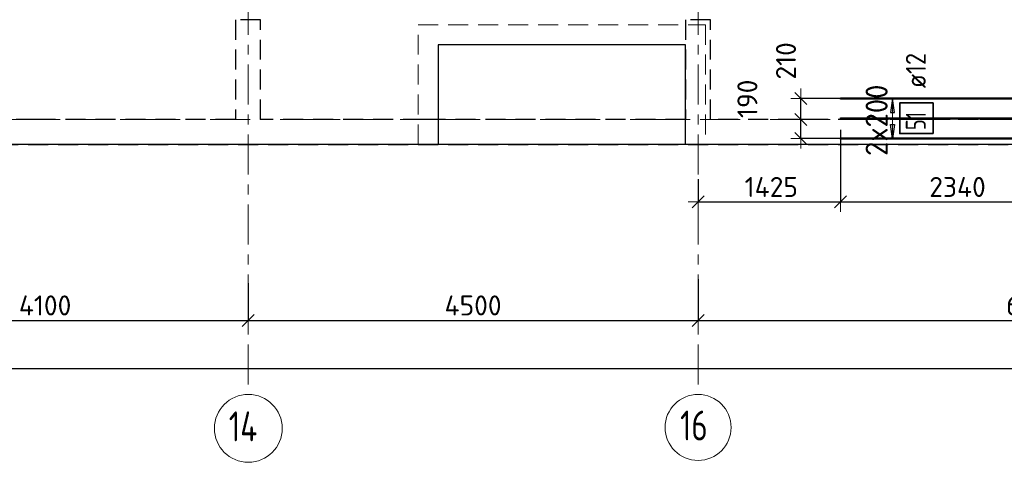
# Model space of a CAD drawing. Header units: metres. Extents: x -38 to 100, y -15 to 19.
# Tile 23 of 63: x 34.67 to 44.51, y -3.43 to 1. Entities that reach past the tile are written whole.
import ezdxf

# ---------------------------------------------------------------- set-up
doc = ezdxf.new("R2010")
doc.units = ezdxf.units.M
doc.header["$PDMODE"] = 65
for name, pattern in [('______11', [0.5, 0.4, -0.05, 0, -0.05]), ('______2', [0.27, 0.2, -0.07]), ('______5', [1.1, 0.8, -0.1, 0.1, -0.1])]:
    doc.linetypes.add(name, pattern=pattern)
for name, color, linetype, lineweight in [('XR$2$Осевая линия (1)', 7, '______5', 13), ('XR$2$Размерная линия (1)', 7, 'Continuous', 13), ('XR$3$Перекрытие (1)', 7, 'Continuous', 35), ('XR$3$Перекрытие (2)', 7, 'Continuous', 35), ('XR$3$Размерная линия (1)', 7, 'Continuous', 13), ('XR$5$Стена (1)', 7, 'Continuous', 35)]:
    doc.layers.add(name, color=color, linetype=linetype, lineweight=lineweight)
doc.layers.add('XR$3$Арм.стержн.Доп. Арм верхн.зоны Х', color=7, linetype='Continuous', lineweight=35, true_color=0x8c8cff)
doc.styles.add('ISOCPEUR', font='txt')
doc.dimstyles.new('DIMSTYLE_3', dxfattribs={"dimtxt": 0.2, "dimasz": 0.2, "dimexe": 0, "dimexo": 0, "dimgap": 0.1, "dimtad": 2, "dimdec": 0, "dimlfac": 1000, "dimrnd": 5, "dimzin": 12, "dimdsep": 46, "dimtxsty": 'ISOCPEUR', "dimblk1": 'ALL_ML_STRICH', "dimblk2": 'ALL_ML_STRICH', "dimsah": 1, "dimcen": 0, "dimclrd": 7, "dimclre": 256, "dimclrt": 7, "dimadec": 0, "dimazin": 0, "dimtfac": 1, "dimtdec": 0, "dimtix": 1, "dimtmove": 2, "dimatfit": 3, "dimfxl": 0, "dimtzin": 0, "dimlwd": 0, "dimlwe": -3, "dimarcsym": 0})
doc.dimstyles.new('DIMSTYLE_6', dxfattribs={"dimtxt": 0.2, "dimasz": 0.2, "dimexe": 0, "dimexo": 0, "dimgap": 0.1, "dimtad": 2, "dimdec": 0, "dimlfac": 1000, "dimrnd": 5, "dimzin": 12, "dimdsep": 46, "dimtxsty": 'ISOCPEUR', "dimblk1": 'ALL_ML_STRICH', "dimblk2": 'ALL_ML_STRICH', "dimsah": 1, "dimcen": 0, "dimclrd": 7, "dimclre": 256, "dimclrt": 7, "dimadec": 0, "dimazin": 0, "dimtfac": 1, "dimtdec": 0, "dimtix": 1, "dimtmove": 2, "dimatfit": 3, "dimfxl": 0, "dimtvp": 1.2, "dimtzin": 0, "dimlwd": 0, "dimlwe": -3, "dimarcsym": 0})

# ---------------------------------------------------------------- blocks, each defined once
blk = doc.blocks.new('ALL_ML_STRICH')
at = {"color": 0, "linetype": 'ByBlock', "lineweight": -2}
for p, q in [((0, -0.5), (0, 0.5)), ((-1, 0), (0.5, 0)), ((-0.3, -0.3), (0.3, 0.3))]:
    blk.add_line(p, q, dxfattribs=at)
blk = doc.blocks.new('*D13')
at = {"layer": 'DEFPOINTS', "color": 7, "linetype": 'Continuous', "lineweight": 13, "transparency": 33554687}
for p in [(36.95, -1.6172), (32.85, -1.9582), (32.85, -2.009)]:
    blk.add_point(p, dxfattribs=at)
at = {"layer": 'XR$2$Размерная линия (1)', "color": 9, "linetype": 'Continuous', "lineweight": -2, "true_color": 0xc7c7c7, "transparency": 33554687}
for p, q in [((36.95, -1.6372), (36.95, -2.009)), ((32.85, -1.9782), (32.85, -2.009))]:
    blk.add_line(p, q, dxfattribs=at)
at = {"layer": 'XR$2$Размерная линия (1)', "color": 7, "linetype": 'Continuous', "lineweight": -2, "transparency": 33554687}
blk.add_line((32.85, -2.009), (36.95, -2.009), dxfattribs=at)
at = {"layer": 'XR$2$Размерная линия (1)', "color": 7, "linetype": 'Continuous', "lineweight": 13, "transparency": 33554687, "xscale": 0.2, "yscale": 0.2, "zscale": 0.2, "rotation": 180}
blk.add_blockref('ALL_ML_STRICH', (32.85, -2.009), dxfattribs=at)
at = {"layer": 'XR$2$Размерная линия (1)', "color": 7, "linetype": 'Continuous', "lineweight": 13, "transparency": 33554687, "xscale": 0.2, "yscale": 0.2, "zscale": 0.2}
blk.add_blockref('ALL_ML_STRICH', (36.95, -2.009), dxfattribs=at)
at = {"layer": 'XR$2$Размерная линия (1)', "color": 7, "linetype": 'Continuous', "lineweight": 13, "transparency": 33554687, "insert": (34.92, -1.859), "char_height": 0.2, "width": 0.8, "attachment_point": 5, "style": 'ISOCPEUR'}
blk.add_mtext('\\A1;{4100}', dxfattribs=at)
blk = doc.blocks.new('*D14')
at = {"layer": 'DEFPOINTS', "color": 7, "linetype": 'Continuous', "lineweight": 13, "transparency": 33554687}
for p in [(41.45, -1.5748), (36.95, -1.6172), (36.95, -2.009)]:
    blk.add_point(p, dxfattribs=at)
at = {"layer": 'XR$2$Размерная линия (1)', "color": 9, "linetype": 'Continuous', "lineweight": -2, "true_color": 0xc7c7c7, "transparency": 33554687}
for p, q in [((36.95, -1.6372), (36.95, -2.009)), ((41.45, -1.5948), (41.45, -2.009))]:
    blk.add_line(p, q, dxfattribs=at)
at = {"layer": 'XR$2$Размерная линия (1)', "color": 7, "linetype": 'Continuous', "lineweight": -2, "transparency": 33554687}
blk.add_line((36.95, -2.009), (41.45, -2.009), dxfattribs=at)
at = {"layer": 'XR$2$Размерная линия (1)', "color": 7, "linetype": 'Continuous', "lineweight": 13, "transparency": 33554687, "xscale": 0.2, "yscale": 0.2, "zscale": 0.2, "rotation": 180}
blk.add_blockref('ALL_ML_STRICH', (36.95, -2.009), dxfattribs=at)
at = {"layer": 'XR$2$Размерная линия (1)', "color": 7, "linetype": 'Continuous', "lineweight": 13, "transparency": 33554687, "xscale": 0.2, "yscale": 0.2, "zscale": 0.2}
blk.add_blockref('ALL_ML_STRICH', (41.45, -2.009), dxfattribs=at)
at = {"layer": 'XR$2$Размерная линия (1)', "color": 7, "linetype": 'Continuous', "lineweight": 13, "transparency": 33554687, "insert": (39.2, -1.859), "char_height": 0.2, "width": 0.8, "attachment_point": 5, "style": 'ISOCPEUR'}
blk.add_mtext('\\A1;{4500}', dxfattribs=at)
blk = doc.blocks.new('*D15')
at = {"layer": 'DEFPOINTS', "color": 7, "linetype": 'Continuous', "lineweight": 13, "transparency": 33554687}
for p in [(41.45, -1.5748), (48.15, -1.6059), (41.45, -2.009)]:
    blk.add_point(p, dxfattribs=at)
at = {"layer": 'XR$2$Размерная линия (1)', "color": 9, "linetype": 'Continuous', "lineweight": -2, "true_color": 0xc7c7c7, "transparency": 33554687}
for p, q in [((41.45, -1.5948), (41.45, -2.009)), ((48.15, -1.6259), (48.15, -2.009))]:
    blk.add_line(p, q, dxfattribs=at)
at = {"layer": 'XR$2$Размерная линия (1)', "color": 7, "linetype": 'Continuous', "lineweight": -2, "transparency": 33554687}
blk.add_line((41.45, -2.009), (48.15, -2.009), dxfattribs=at)
at = {"layer": 'XR$2$Размерная линия (1)', "color": 7, "linetype": 'Continuous', "lineweight": 13, "transparency": 33554687, "xscale": 0.2, "yscale": 0.2, "zscale": 0.2, "rotation": 180}
blk.add_blockref('ALL_ML_STRICH', (41.45, -2.009), dxfattribs=at)
at = {"layer": 'XR$2$Размерная линия (1)', "color": 7, "linetype": 'Continuous', "lineweight": 13, "transparency": 33554687, "xscale": 0.2, "yscale": 0.2, "zscale": 0.2}
blk.add_blockref('ALL_ML_STRICH', (48.15, -2.009), dxfattribs=at)
at = {"layer": 'XR$2$Размерная линия (1)', "color": 7, "linetype": 'Continuous', "lineweight": 13, "transparency": 33554687, "insert": (44.81, -1.859), "char_height": 0.2, "width": 0.8, "attachment_point": 5, "style": 'ISOCPEUR'}
blk.add_mtext('\\A1;{6700}', dxfattribs=at)
blk = doc.blocks.new('*D18')
at = {"layer": 'DEFPOINTS', "color": 7, "linetype": 'Continuous', "lineweight": 13, "transparency": 33554687}
for p in [(0.5, -2.3633), (61.6, -2.4001), (0.5, -2.4901)]:
    blk.add_point(p, dxfattribs=at)
at = {"layer": 'XR$2$Размерная линия (1)', "color": 9, "linetype": 'Continuous', "lineweight": -2, "true_color": 0xc7c7c7, "transparency": 33554687}
for p, q in [((0.5, -2.3833), (0.5, -2.4901)), ((61.6, -2.4201), (61.6, -2.4901))]:
    blk.add_line(p, q, dxfattribs=at)
at = {"layer": 'XR$2$Размерная линия (1)', "color": 7, "linetype": 'Continuous', "lineweight": -2, "transparency": 33554687}
blk.add_line((0.5, -2.4901), (61.6, -2.4901), dxfattribs=at)
at = {"layer": 'XR$2$Размерная линия (1)', "color": 7, "linetype": 'Continuous', "lineweight": 13, "transparency": 33554687, "xscale": 0.2, "yscale": 0.2, "zscale": 0.2, "rotation": 180}
blk.add_blockref('ALL_ML_STRICH', (0.5, -2.4901), dxfattribs=at)
at = {"layer": 'XR$2$Размерная линия (1)', "color": 7, "linetype": 'Continuous', "lineweight": 13, "transparency": 33554687, "xscale": 0.2, "yscale": 0.2, "zscale": 0.2}
blk.add_blockref('ALL_ML_STRICH', (61.6, -2.4901), dxfattribs=at)
at = {"layer": 'XR$2$Размерная линия (1)', "color": 7, "linetype": 'Continuous', "lineweight": 13, "transparency": 33554687, "insert": (31.1, -2.3401), "char_height": 0.2, "width": 1, "attachment_point": 5, "style": 'ISOCPEUR'}
blk.add_mtext('\\A1;{61100}', dxfattribs=at)
blk = doc.blocks.new('*D224')
at = {"layer": 'DEFPOINTS', "color": 7, "linetype": 'Continuous', "lineweight": 13, "transparency": 33554687}
for p in [(42.8747, -0.0821), (41.45, -0.6166), (41.45, -0.8238)]:
    blk.add_point(p, dxfattribs=at)
at = {"layer": 'XR$3$Размерная линия (1)', "color": 9, "linetype": 'Continuous', "lineweight": -2, "true_color": 0xc7c7c7, "transparency": 33554687}
for p, q in [((42.8747, -0.1021), (42.8747, -0.8238)), ((41.45, -0.5966), (41.45, -0.8238))]:
    blk.add_line(p, q, dxfattribs=at)
at = {"layer": 'XR$3$Размерная линия (1)', "color": 7, "linetype": 'Continuous', "lineweight": -2, "transparency": 33554687}
blk.add_line((41.45, -0.8238), (42.8747, -0.8238), dxfattribs=at)
at = {"layer": 'XR$3$Размерная линия (1)', "color": 7, "linetype": 'Continuous', "lineweight": 13, "transparency": 33554687, "xscale": 0.2, "yscale": 0.2, "zscale": 0.2, "rotation": 180}
blk.add_blockref('ALL_ML_STRICH', (41.45, -0.8238), dxfattribs=at)
at = {"layer": 'XR$3$Размерная линия (1)', "color": 7, "linetype": 'Continuous', "lineweight": 13, "transparency": 33554687, "xscale": 0.2, "yscale": 0.2, "zscale": 0.2}
blk.add_blockref('ALL_ML_STRICH', (42.8747, -0.8238), dxfattribs=at)
at = {"layer": 'XR$3$Размерная линия (1)', "color": 7, "linetype": 'Continuous', "lineweight": 13, "transparency": 33554687, "insert": (42.1824, -0.6738), "char_height": 0.2, "width": 0.8, "attachment_point": 5, "style": 'ISOCPEUR'}
blk.add_mtext('\\A1;{1425}', dxfattribs=at)
blk = doc.blocks.new('*D225')
at = {"layer": 'DEFPOINTS', "color": 7, "linetype": 'Continuous', "lineweight": 13, "transparency": 33554687}
for p in [(42.8747, -0.0821), (45.2147, -0.0821), (42.8747, -0.8238)]:
    blk.add_point(p, dxfattribs=at)
at = {"layer": 'XR$3$Размерная линия (1)', "color": 9, "linetype": 'Continuous', "lineweight": -2, "true_color": 0xc7c7c7, "transparency": 33554687}
for p, q in [((42.8747, -0.1021), (42.8747, -0.8238)), ((45.2147, -0.1021), (45.2147, -0.8238))]:
    blk.add_line(p, q, dxfattribs=at)
at = {"layer": 'XR$3$Размерная линия (1)', "color": 7, "linetype": 'Continuous', "lineweight": -2, "transparency": 33554687}
blk.add_line((42.8747, -0.8238), (45.2147, -0.8238), dxfattribs=at)
at = {"layer": 'XR$3$Размерная линия (1)', "color": 7, "linetype": 'Continuous', "lineweight": 13, "transparency": 33554687, "xscale": 0.2, "yscale": 0.2, "zscale": 0.2, "rotation": 180}
blk.add_blockref('ALL_ML_STRICH', (42.8747, -0.8238), dxfattribs=at)
at = {"layer": 'XR$3$Размерная линия (1)', "color": 7, "linetype": 'Continuous', "lineweight": 13, "transparency": 33554687, "xscale": 0.2, "yscale": 0.2, "zscale": 0.2}
blk.add_blockref('ALL_ML_STRICH', (45.2147, -0.8238), dxfattribs=at)
at = {"layer": 'XR$3$Размерная линия (1)', "color": 7, "linetype": 'Continuous', "lineweight": 13, "transparency": 33554687, "insert": (44.0447, -0.6738), "char_height": 0.2, "width": 0.8, "attachment_point": 5, "style": 'ISOCPEUR'}
blk.add_mtext('\\A1;{2340}', dxfattribs=at)
blk = doc.blocks.new('*D226')
at = {"layer": 'DEFPOINTS', "color": 7, "linetype": 'Continuous', "lineweight": 13, "transparency": 33554687}
for p in [(42.7656, 0), (42.4776, -0.1895), (43.0654, -0.1895)]:
    blk.add_point(p, dxfattribs=at)
at = {"layer": 'XR$3$Размерная линия (1)', "color": 9, "linetype": 'Continuous', "lineweight": -2, "true_color": 0xc7c7c7, "transparency": 33554687}
for p, q in [((42.7456, 0), (42.4776, 0)), ((43.0454, -0.1895), (42.4776, -0.1895))]:
    blk.add_line(p, q, dxfattribs=at)
at = {"layer": 'XR$3$Размерная линия (1)', "color": 7, "linetype": 'Continuous', "lineweight": -2, "transparency": 33554687}
blk.add_line((42.4776, -0.1895), (42.4776, 0), dxfattribs=at)
at = {"layer": 'XR$3$Размерная линия (1)', "color": 7, "linetype": 'Continuous', "lineweight": 13, "transparency": 33554687, "xscale": 0.2, "yscale": 0.2, "zscale": 0.2}
for p, rotation in [((42.4776, 0), 90), ((42.4776, -0.1895), 270)]:
    blk.add_blockref('ALL_ML_STRICH', p, dxfattribs=dict(at, rotation=rotation))
at = {"layer": 'XR$3$Размерная линия (1)', "color": 7, "linetype": 'Continuous', "lineweight": 13, "transparency": 33554687, "insert": (41.9433, 0.2081), "char_height": 0.2, "width": 0.6, "attachment_point": 5, "rotation": 90, "style": 'ISOCPEUR'}
blk.add_mtext('\\A1;{190}', dxfattribs=at)
blk = doc.blocks.new('*D227')
at = {"layer": 'DEFPOINTS', "color": 7, "linetype": 'Continuous', "lineweight": 13, "transparency": 33554687}
for p in [(42.9477, 0.2105), (42.4776, 0), (42.7656, 0)]:
    blk.add_point(p, dxfattribs=at)
at = {"layer": 'XR$3$Размерная линия (1)', "color": 9, "linetype": 'Continuous', "lineweight": -2, "true_color": 0xc7c7c7, "transparency": 33554687}
for p, q in [((42.9277, 0.2105), (42.4776, 0.2105)), ((42.7456, 0), (42.4776, 0))]:
    blk.add_line(p, q, dxfattribs=at)
at = {"layer": 'XR$3$Размерная линия (1)', "color": 7, "linetype": 'Continuous', "lineweight": -2, "transparency": 33554687}
blk.add_line((42.4776, 0), (42.4776, 0.2105), dxfattribs=at)
at = {"layer": 'XR$3$Размерная линия (1)', "color": 7, "linetype": 'Continuous', "lineweight": 13, "transparency": 33554687, "xscale": 0.2, "yscale": 0.2, "zscale": 0.2}
for p, rotation in [((42.4776, 0.2105), 90), ((42.4776, 0), 270)]:
    blk.add_blockref('ALL_ML_STRICH', p, dxfattribs=dict(at, rotation=rotation))
at = {"layer": 'XR$3$Размерная линия (1)', "color": 7, "linetype": 'Continuous', "lineweight": 13, "transparency": 33554687, "insert": (42.3293, 0.5875), "char_height": 0.2, "width": 0.6, "attachment_point": 5, "rotation": 90, "style": 'ISOCPEUR'}
blk.add_mtext('\\A1;{210}', dxfattribs=at)

msp = doc.modelspace()

# ---------------------------------------------------------------- linework, layer by layer
at = {"layer": 'XR$2$Осевая линия (1)', "color": 253, "linetype": '______11', "lineweight": 13, "true_color": 0xa0a0a0, "transparency": 33554687}
for p, q in [((36.95, -2.65), (36.95, 8.76)), ((41.45, -2.65), (41.45, 8.13)), ((-2.63, 0), (62.6, 0))]:
    msp.add_line(p, q, dxfattribs=at)
at = {"layer": 'XR$2$Осевая линия (1)', "color": 7, "linetype": 'Continuous', "lineweight": 13, "transparency": 33554687}
for centre, radius in [((36.9521, -3.0891), 0.3396), ((41.4504, -3.0799), 0.3304)]:
    msp.add_circle(centre, radius, dxfattribs=at)
at = {"layer": 'XR$3$Арм.стержн.Доп. Арм верхн.зоны Х', "color": 253, "linetype": 'Continuous', "lineweight": -3, "true_color": 0xa0a0a0, "transparency": 33554687}
for p, q in [((43.3959, 0.2105), (43.2959, 0.2105)), ((43.3959, 0.2105), (43.4959, 0.2105)), ((43.3959, -0.1895), (43.2959, -0.1895)), ((43.3959, -0.1895), (43.4959, -0.1895))]:
    msp.add_line(p, q, dxfattribs=at)
at = {"layer": 'XR$3$Арм.стержн.Доп. Арм верхн.зоны Х', "color": 7, "linetype": 'Continuous', "lineweight": 25, "transparency": 33554687}
for p, q in [((43.3959, 0.2105), (43.3759, 0.0705)), ((43.4159, 0.0705), (43.3959, 0.2105)), ((43.3759, 0.0705), (43.4159, 0.0705)), ((43.3959, -0.1895), (43.3759, -0.0495)), ((43.3759, -0.0495), (43.4159, -0.0495)), ((43.4159, -0.0495), (43.3959, -0.1895))]:
    msp.add_line(p, q, dxfattribs=at)
at = {"layer": 'XR$3$Арм.стержн.Доп. Арм верхн.зоны Х', "color": 7, "linetype": 'Continuous', "lineweight": 13, "transparency": 33554687}
for p, q in [((43.3959, 0.2105), (43.3959, 0.2105)), ((43.3959, -0.1895), (43.3959, 0.2105)), ((43.3959, -0.1895), (43.3959, -0.1895))]:
    msp.add_line(p, q, dxfattribs=at)
at = {"layer": 'XR$3$Арм.стержн.Доп. Арм верхн.зоны Х', "color": 34, "linetype": 'Continuous', "lineweight": 25, "transparency": 33554687}
for points in [[(45.2147, 0.2045), (42.8747, 0.2045), (42.8747, 0.2165), (45.2147, 0.2165), (45.2147, 0.2045)], [(45.2147, 0.0045), (42.8747, 0.0045), (42.8747, 0.0165), (45.2147, 0.0165), (45.2147, 0.0045)], [(45.2147, -0.1955), (42.8747, -0.1955), (42.8747, -0.1835), (45.2147, -0.1835), (45.2147, -0.1955)]]:
    msp.add_lwpolyline(points, dxfattribs=at)
at = {"layer": 'XR$3$Арм.стержн.Доп. Арм верхн.зоны Х', "color": 7, "linetype": 'Continuous', "lineweight": 35, "transparency": 33554687}
msp.add_lwpolyline([(43.8011, -0.139), (43.8011, 0.1677), (43.4678, 0.1677), (43.4678, -0.139), (43.8011, -0.139)], dxfattribs=at)
at = {"layer": 'XR$3$Перекрытие (1)', "color": 7, "linetype": 'Continuous', "lineweight": 25, "transparency": 33554687}
for p, q in [((38.8498, 0.75), (38.8498, -0.25)), ((41.325, 0.75), (38.8498, 0.75)), ((41.325, -0.25), (41.325, 0.75)), ((38.8498, -0.25), (32.725, -0.25)), ((45.55, -0.25), (41.325, -0.25))]:
    msp.add_line(p, q, dxfattribs=at)
at = {"layer": 'XR$3$Перекрытие (2)', "color": 7, "linetype": '______2', "lineweight": 18, "transparency": 33554687}
for p, q in [((38.6498, -0.25), (38.6498, 0.95)), ((38.6498, 0.95), (41.525, 0.95)), ((41.525, 0.95), (41.525, -0.25))]:
    msp.add_line(p, q, dxfattribs=at)
at = {"layer": 'XR$3$Перекрытие (2)', "color": 7, "linetype": 'Continuous', "lineweight": 25, "transparency": 33554687}
msp.add_line((41.325, -0.25), (38.8498, -0.25), dxfattribs=at)
at = {"layer": 'XR$5$Стена (1)', "color": 253, "linetype": '______2', "lineweight": -3, "true_color": 0xa0a0a0, "transparency": 33554687}
for p, q in [((37.075, 1), (36.825, 1)), ((36.825, 1), (36.825, 0)), ((37.075, 1), (36.995, 1)), ((37.075, 0), (37.075, 1)), ((41.575, 1), (41.325, 1)), ((41.325, 1), (41.325, 0)), ((41.575, 1), (41.455, 1)), ((41.575, 0), (41.575, 1)), ((34.83, 0), (32.975, 0)), ((34.95, 0), (34.83, 0)), ((36.825, 0), (34.95, 0)), ((38.6998, 0), (37.075, 0)), ((38.8198, 0), (38.6998, 0)), ((41.325, 0), (38.8198, 0)), ((45.15, 0), (41.575, 0)), ((32.95, -0.25), (41.35, -0.25)), ((41.35, -0.25), (48.25, -0.25))]:
    msp.add_line(p, q, dxfattribs=at)

# ---------------------------------------------------------------- texts
at = {"layer": 'XR$2$Осевая линия (1)', "color": 7, "linetype": 'Continuous', "lineweight": 13, "transparency": 33554687, "char_height": 0.3, "attachment_point": 7, "style": 'ISOCPEUR'}
for s, insert, width in [('\\W0.76;14', (36.7571, -3.2196), 0.504562), ('\\W0.75;16', (41.2704, -3.2104), 0.472281)]:
    msp.add_mtext(s, dxfattribs=dict(at, insert=insert, width=width))
at = {"layer": 'XR$3$Арм.стержн.Доп. Арм верхн.зоны Х', "color": 7, "linetype": 'Continuous', "lineweight": 25, "transparency": 33554687, "char_height": 0.2, "attachment_point": 7, "rotation": 90, "style": 'ISOCPEUR'}
for s, insert, width in [('\\W0.89; ø12 ', (43.7278, 0.201), 0.749105), ('\\W0.75;51', (43.7278, -0.1057), 0.314854)]:
    msp.add_mtext(s, dxfattribs=dict(at, insert=insert, width=width))
at = {"layer": 'XR$3$Арм.стержн.Доп. Арм верхн.зоны Х', "color": 7, "linetype": 'Continuous', "lineweight": 13, "transparency": 33554687, "insert": (43.3459, -0.3635), "char_height": 0.22, "width": 0.873359, "attachment_point": 7, "rotation": 90, "style": 'ISOCPEUR'}
msp.add_mtext('\\W0.95;2x200', dxfattribs=at)

# ---------------------------------------------------------------- dimensions: what is measured, and where the dimension line sits
at = {"layer": 'XR$2$Размерная линия (1)', "color": 7, "linetype": 'Continuous', "lineweight": 13, "transparency": 33554687}
for base, p1, p2, picture, middle in [((41.45, -2.009), (36.95, -1.6372), (41.45, -1.5948), '*D14', (39.2, -1.859)), ((48.15, -2.009), (41.45, -1.5948), (48.15, -1.6259), '*D15', (44.81, -1.859)), ((36.95, -2.009), (32.85, -1.9782), (36.95, -1.6372), '*D13', (34.92, -1.859)), ((61.6, -2.4901), (0.5, -2.3833), (61.6, -2.4201), '*D18', (31.1, -2.3401))]:
    dim = msp.add_linear_dim(base=base, p1=p1, p2=p2, dimstyle='DIMSTYLE_3', override={"dimpost": '<>', "dimclrd": 7, "dimclre": 9, "dimclrt": 7, "dimlwd": 0, "dimlwe": 65533}, dxfattribs=at)
    dim.commit()
    dim.dimension.update_dxf_attribs({"geometry": picture, "text_midpoint": middle, "dimtype": 160})
at = {"layer": 'XR$3$Размерная линия (1)', "color": 7, "linetype": 'Continuous', "lineweight": 13, "transparency": 33554687}
for base, p1, p2, picture, middle in [((42.47761, 0.21048), (42.74559, 0), (42.92773, 0.21048), '*D227', (42.32925, 0.5875)), ((42.47761, 0), (43.04542, -0.18952), (42.74559, 0), '*D226', (41.94328, 0.20806))]:
    dim = msp.add_linear_dim(base=base, p1=p1, p2=p2, angle=90, dimstyle='DIMSTYLE_6', override={"dimpost": '<>', "dimclrd": 7, "dimclre": 9, "dimclrt": 7, "dimlwd": 0, "dimlwe": 65533}, dxfattribs=at)
    dim.commit()
    dim.dimension.update_dxf_attribs({"geometry": picture, "text_midpoint": middle, "dimtype": 160})
for base, p1, p2, picture, middle in [((42.8747, -0.8238), (41.45, -0.5966), (42.8747, -0.1021), '*D224', (42.1824, -0.6738)), ((45.2147, -0.8238), (42.8747, -0.1021), (45.2147, -0.1021), '*D225', (44.0447, -0.6738))]:
    dim = msp.add_linear_dim(base=base, p1=p1, p2=p2, dimstyle='DIMSTYLE_3', override={"dimpost": '<>', "dimclrd": 7, "dimclre": 9, "dimclrt": 7, "dimlwd": 0, "dimlwe": 65533}, dxfattribs=at)
    dim.commit()
    dim.dimension.update_dxf_attribs({"geometry": picture, "text_midpoint": middle, "dimtype": 160})

doc.saveas('drawing.dxf')
